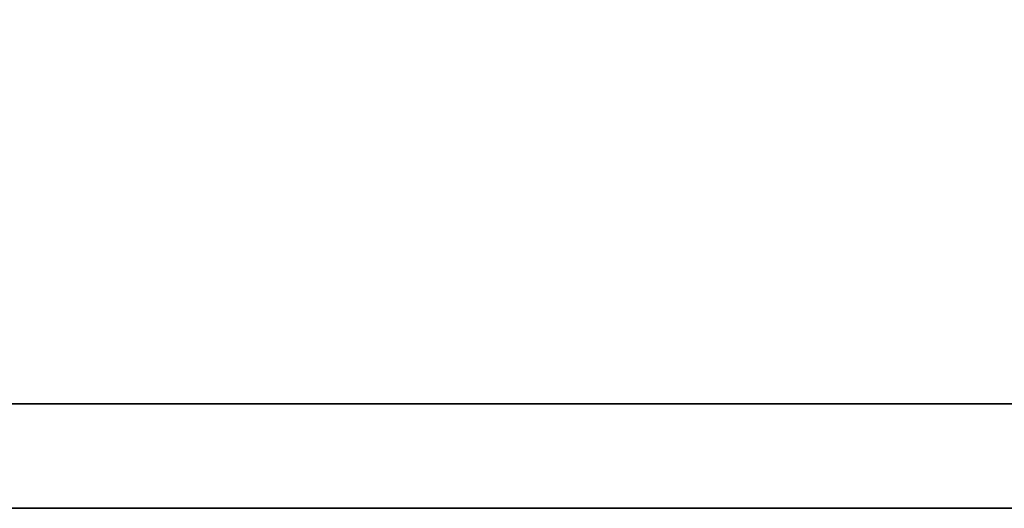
# Model space of a CAD drawing. Extents: x -178 to 287, y 74 to 351.
# Tile 31 of 48: x 209.758 to 210.894, y 141.929 to 142.493. Entities that reach past the tile are written whole.
import ezdxf

# ---------------------------------------------------------------- set-up
doc = ezdxf.new("R2010")
doc.units = 0
doc.header["$LTSCALE"] = 3
doc.header["$MEASUREMENT"] = 0
doc.layers.add('DIM', color=4, linetype='CONTINUOUS')
doc.layers.add('layer 1', color=7, linetype='CONTINUOUS')

# ---------------------------------------------------------------- blocks, each defined once
blk = doc.blocks.new('TBI MOTION logo(完整正式版)')
at = {"layer": 'layer 1', "color": 22, "lineweight": 35}
blk.add_open_spline([(75.90875, -9.47875), (75.90875, -9.47875), (75.90875, -12.28625), (75.90875, -12.28625), (75.90875, -12.28625), (75.90875, -12.28625), (75.90875, -12.47875), (75.90875, -12.47875), (75.90875, -12.47875), (75.90875, -12.47875), (75.71625, -12.47875), (75.71625, -12.47875), (75.71625, -12.47875), (75.71625, -12.47875), (-88.32874999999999, -12.47875), (-88.32874999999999, -12.47875), (-88.32874999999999, -12.47875), (-88.32874999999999, -12.47875), (-88.32874999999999, -13.29375), (-88.32874999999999, -13.29375), (-88.32874999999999, -13.29375), (-88.32874999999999, -13.29375), (82.89125, -13.29375), (82.89125, -13.29375), (82.89125, -13.29375), (82.89125, -13.29375), (75.90875, -9.47875), (75.90875, -9.47875)], degree=3, knots=[0, 0, 0, 0, 0.1428571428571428, 0.1428571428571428, 0.1428571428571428, 0.1428571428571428, 0.2857142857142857, 0.2857142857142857, 0.2857142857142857, 0.2857142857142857, 0.4285714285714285, 0.4285714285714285, 0.4285714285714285, 0.4285714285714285, 0.5714285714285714, 0.5714285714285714, 0.5714285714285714, 0.5714285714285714, 0.7142857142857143, 0.7142857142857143, 0.7142857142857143, 0.7142857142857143, 0.8571428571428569, 0.8571428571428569, 0.8571428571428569, 0.8571428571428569, 1, 1, 1, 1], dxfattribs=at)

msp = doc.modelspace()

# ---------------------------------------------------------------- block references
at = {"layer": 'DIM', "color": 7, "xscale": 0.1478062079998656, "yscale": 0.1478062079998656, "zscale": 0.1478062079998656}
msp.add_blockref('TBI MOTION logo(完整正式版)', (217.4365546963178, 143.8936023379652), dxfattribs=at)

doc.saveas('drawing.dxf')
